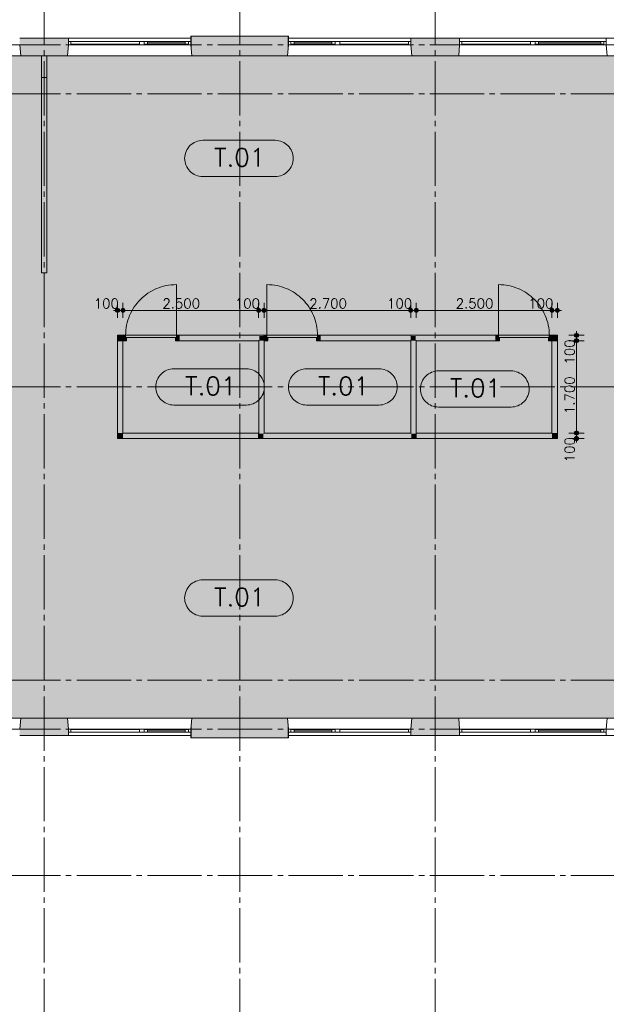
# Paper-space layout '19061B DOn1 311b Plattegrond eerste verdieping' of a CAD drawing. Header units: millimetres. Extents: x 10 to 1052, y 0 to 594.
# Tile 19 of 24: x 554 to 662, y 291 to 472. Entities that reach past the tile are written whole.
import ezdxf
from ezdxf.xclip import XClip

# ---------------------------------------------------------------- set-up
doc = ezdxf.new("R2010")
doc.units = ezdxf.units.MM
doc.header["$MEASUREMENT"] = 0
doc.header["$XCLIPFRAME"] = 0
doc.linetypes.add('B0204', pattern=[13, 10, -1, 1, -1])
doc.linetypes.add('B0402', pattern=[9.375, 6.25, -3.125])
for name, color, linetype in [('21 Buitenwanden', 7, 'Continuous'), ('21 Buitenwanden Doorsnede-arcering', 7, 'Continuous'), ('21 Buitenwanden Ramen', 7, 'Continuous'), ('23 Vloeren', 7, 'Continuous'), ('43 Vloerafwerking Fase 1', 7, 'Continuous'), ('43 Vloerafwerking Fase 1 2D arcering', 7, 'Continuous'), ('_ Nieuw Fase 1', 7, 'Continuous'), ('_ Nieuw Fase 1 2D arcering', 7, 'Continuous'), ('_ Nieuw Fase 1 Deuren', 7, 'Continuous'), ('_ Nieuw Fase 1 Doorsnede-arcering', 7, 'Continuous'), ('A Stramien', 7, 'Continuous'), ('New_43 Vloerafwerking Fase 1', 7, 'Continuous'), ('New_43 Vloerafwerking Fase 1 2D arcering', 7, 'Continuous')]:
    doc.layers.add(name, color=color, linetype=linetype)

# ---------------------------------------------------------------- blocks, each defined once
blk = doc.blocks.new('*X5')
at = {"layer": '43 Vloerafwerking Fase 1 2D arcering', "linetype": 'Continuous', "lineweight": 0, "true_color": 0xffffff}
blk.add_hatch(color=7, dxfattribs=at).paths.add_polyline_path([(398.76, 420.26), (379.76, 420.26), (379.76, 383.76), (432.26, 383.76), (432.26, 343.76), (487.26, 343.76), (808.76, 343.76), (808.76, 389.26), (756.27, 389.26), (756.27, 420.26), (808.76, 420.26), (808.76, 465.76), (487.26, 465.76), (432.76, 465.76), (432.76, 413.26), (421.46, 413.26), (421.46, 434.06), (398.76, 434.06)])
blk = doc.blocks.new('Drawing_2_1', base_point=(162.76, 134.76))
at = {"layer": '21 Buitenwanden Doorsnede-arcering', "linetype": 'Continuous', "lineweight": 0, "true_color": 0x000000}
for points in [[(554.26, 468.66), (563.26, 468.66), (563.26, 468.96), (554.26, 468.96)], [(554.26, 468.66), (554.26, 468.36), (563.26, 468.36), (563.26, 468.66)], [(554.26, 468.36), (554.26, 467.76), (563.26, 467.76), (563.26, 468.36)], [(585.76, 469.06), (585.94, 469.06), (585.94, 469.36), (585.76, 469.36)], [(585.76, 468.36), (585.94, 468.36), (585.94, 469.06), (585.76, 469.06)], [(585.94, 468.36), (585.76, 468.36), (585.76, 467.82), (585.77, 467.76), (585.94, 467.76)], [(603.58, 469.36), (585.94, 469.36), (585.94, 469.06), (603.58, 469.06)], [(603.58, 469.06), (585.94, 469.06), (585.94, 468.36), (603.58, 468.36)], [(603.58, 468.36), (585.94, 468.36), (585.94, 467.76), (603.58, 467.76)], [(603.58, 469.06), (603.76, 469.06), (603.76, 469.36), (603.58, 469.36)], [(603.58, 468.36), (603.76, 468.36), (603.76, 469.06), (603.58, 469.06)], [(603.58, 468.36), (603.58, 467.76), (603.75, 467.76), (603.76, 467.82), (603.76, 468.36)], [(635.26, 468.96), (626.26, 468.96), (626.26, 468.66), (635.26, 468.66)], [(626.26, 468.36), (635.26, 468.36), (635.26, 468.66), (626.26, 468.66)], [(626.26, 468.36), (626.26, 467.76), (635.26, 467.76), (635.26, 468.36)], [(554.26, 467.76), (554.44, 465.76), (563.09, 465.76), (563.26, 467.76)], [(585.77, 467.76), (585.94, 465.76), (585.94, 467.76)], [(603.58, 467.76), (585.94, 467.76), (585.94, 465.76), (603.58, 465.76)], [(603.58, 467.76), (603.58, 465.76), (603.75, 467.76)], [(635.26, 467.76), (626.26, 467.76), (626.44, 465.76), (635.09, 465.76)], [(554.26, 341.76), (563.26, 341.76), (563.09, 343.76), (554.44, 343.76)], [(585.77, 341.76), (585.94, 341.76), (585.94, 343.76)], [(585.94, 341.76), (603.58, 341.76), (603.58, 343.76), (585.94, 343.76)], [(603.58, 341.76), (603.75, 341.76), (603.58, 343.76)], [(626.44, 343.76), (626.26, 341.76), (635.26, 341.76), (635.09, 343.76)], [(554.26, 341.16), (563.26, 341.16), (563.26, 341.76), (554.26, 341.76)], [(554.26, 340.86), (563.26, 340.86), (563.26, 341.16), (554.26, 341.16)], [(585.76, 341.16), (585.94, 341.16), (585.94, 341.76), (585.77, 341.76), (585.76, 341.7)], [(585.76, 340.46), (585.94, 340.46), (585.94, 341.16), (585.76, 341.16)], [(585.94, 341.16), (603.58, 341.16), (603.58, 341.76), (585.94, 341.76)], [(585.94, 340.46), (603.58, 340.46), (603.58, 341.16), (585.94, 341.16)], [(603.58, 341.76), (603.58, 341.16), (603.76, 341.16), (603.76, 341.7), (603.75, 341.76)], [(603.58, 340.46), (603.76, 340.46), (603.76, 341.16), (603.58, 341.16)], [(626.26, 341.76), (626.26, 341.16), (635.26, 341.16), (635.26, 341.76)], [(635.26, 341.16), (626.26, 341.16), (626.26, 340.86), (635.26, 340.86)], [(554.26, 340.56), (563.26, 340.56), (563.26, 340.86), (554.26, 340.86)], [(585.76, 340.46), (585.76, 340.16), (585.94, 340.16), (585.94, 340.46)], [(585.94, 340.16), (603.58, 340.16), (603.58, 340.46), (585.94, 340.46)], [(603.58, 340.16), (603.76, 340.16), (603.76, 340.46), (603.58, 340.46)], [(626.26, 340.56), (635.26, 340.56), (635.26, 340.86), (626.26, 340.86)]]:
    blk.add_hatch(color=18, dxfattribs=at).paths.add_polyline_path(points)
at = {"layer": '_ Nieuw Fase 1 2D arcering', "linetype": 'Continuous', "lineweight": 0, "true_color": 0x000000}
for points in [[(571.89, 418.86), (571.91, 418.72), (572, 418.6), (572.12, 418.52), (572.26, 418.49), (572.4, 418.52), (572.53, 418.6), (572.61, 418.72), (572.64, 418.86), (572.61, 419.01), (572.53, 419.13), (572.4, 419.21), (572.26, 419.24), (572.12, 419.21), (572, 419.13), (571.91, 419.01)], [(572.89, 418.86), (572.91, 418.72), (573, 418.6), (573.12, 418.52), (573.26, 418.49), (573.4, 418.52), (573.53, 418.6), (573.61, 418.72), (573.64, 418.86), (573.61, 419.01), (573.53, 419.13), (573.4, 419.21), (573.26, 419.24), (573.12, 419.21), (573, 419.13), (572.91, 419.01)], [(597.88, 418.86), (597.9, 418.72), (597.99, 418.6), (598.11, 418.52), (598.25, 418.49), (598.39, 418.52), (598.52, 418.6), (598.6, 418.72), (598.63, 418.86), (598.6, 419.01), (598.52, 419.13), (598.39, 419.21), (598.25, 419.24), (598.11, 419.21), (597.99, 419.13), (597.9, 419.01)], [(598.89, 418.86), (598.91, 418.72), (599, 418.6), (599.12, 418.52), (599.26, 418.49), (599.4, 418.52), (599.53, 418.6), (599.61, 418.72), (599.64, 418.86), (599.61, 419.01), (599.53, 419.13), (599.4, 419.21), (599.26, 419.24), (599.12, 419.21), (599, 419.13), (598.91, 419.01)], [(625.89, 418.86), (625.91, 418.72), (626, 418.6), (626.12, 418.52), (626.26, 418.49), (626.4, 418.52), (626.53, 418.6), (626.61, 418.72), (626.64, 418.86), (626.61, 419.01), (626.53, 419.13), (626.4, 419.21), (626.26, 419.24), (626.12, 419.21), (626, 419.13), (625.91, 419.01)], [(626.9, 418.86), (626.92, 418.72), (627.01, 418.6), (627.13, 418.52), (627.27, 418.49), (627.41, 418.52), (627.54, 418.6), (627.62, 418.72), (627.65, 418.86), (627.62, 419.01), (627.54, 419.13), (627.41, 419.21), (627.27, 419.24), (627.13, 419.21), (627.01, 419.13), (626.92, 419.01)], [(651.89, 418.86), (651.91, 418.72), (652, 418.6), (652.12, 418.52), (652.26, 418.49), (652.4, 418.52), (652.53, 418.6), (652.61, 418.72), (652.64, 418.86), (652.61, 419.01), (652.53, 419.13), (652.4, 419.21), (652.26, 419.24), (652.12, 419.21), (652, 419.13), (651.91, 419.01)], [(652.89, 418.86), (652.91, 418.72), (653, 418.6), (653.12, 418.52), (653.26, 418.49), (653.4, 418.52), (653.53, 418.6), (653.61, 418.72), (653.64, 418.86), (653.61, 419.01), (653.53, 419.13), (653.4, 419.21), (653.26, 419.24), (653.12, 419.21), (653, 419.13), (652.91, 419.01)], [(656.39, 414.26), (656.42, 414.11), (656.5, 413.99), (656.62, 413.91), (656.77, 413.88), (656.91, 413.91), (657.03, 413.99), (657.11, 414.11), (657.14, 414.26), (657.11, 414.4), (657.03, 414.52), (656.91, 414.6), (656.77, 414.63), (656.62, 414.6), (656.5, 414.52), (656.42, 414.4)], [(656.39, 413.26), (656.42, 413.11), (656.5, 412.99), (656.62, 412.91), (656.77, 412.88), (656.91, 412.91), (657.03, 412.99), (657.11, 413.11), (657.14, 413.26), (657.11, 413.4), (657.03, 413.52), (656.91, 413.6), (656.77, 413.63), (656.62, 413.6), (656.5, 413.52), (656.42, 413.4)], [(656.39, 396.26), (656.42, 396.11), (656.5, 395.99), (656.62, 395.91), (656.77, 395.88), (656.91, 395.91), (657.03, 395.99), (657.11, 396.11), (657.14, 396.26), (657.11, 396.4), (657.03, 396.52), (656.91, 396.6), (656.77, 396.63), (656.62, 396.6), (656.5, 396.52), (656.42, 396.4)], [(656.39, 395.26), (656.42, 395.11), (656.5, 394.99), (656.62, 394.91), (656.77, 394.88), (656.91, 394.91), (657.03, 394.99), (657.11, 395.11), (657.14, 395.26), (657.11, 395.4), (657.03, 395.52), (656.91, 395.6), (656.77, 395.63), (656.62, 395.6), (656.5, 395.52), (656.42, 395.4)]]:
    blk.add_hatch(color=18, dxfattribs=at).paths.add_polyline_path(points)
at = {"layer": '_ Nieuw Fase 1 Doorsnede-arcering', "linetype": 'Continuous', "lineweight": 0, "true_color": 0x000000}
for points in [[(558.26, 465.76), (558.26, 461.76), (558.39, 461.76), (558.39, 465.76)], [(559.14, 461.76), (559.14, 465.76), (558.39, 465.76), (558.39, 461.76)], [(559.26, 461.76), (559.26, 465.76), (559.14, 465.76), (559.14, 461.76)], [(572.26, 414.26), (572.26, 414.13), (573.26, 414.13), (573.26, 414.26)], [(572.26, 414.13), (572.26, 413.38), (573.26, 413.38), (573.26, 414.13)], [(573.93, 413.26), (573.93, 413.86), (573.76, 413.86), (573.76, 414.26), (573.26, 414.26), (573.26, 413.26)], [(573.76, 414.26), (573.76, 413.86), (583.1, 413.86), (583.1, 414.26)], [(583.6, 413.26), (583.6, 414.26), (583.1, 414.26), (583.1, 413.86), (582.93, 413.86), (582.93, 413.26)], [(583.6, 414.26), (583.6, 414.13), (599.14, 414.13), (599.14, 414.26)], [(598.39, 414.13), (583.6, 414.13), (583.6, 413.38), (598.39, 413.38)], [(598.39, 413.38), (599.14, 413.38), (599.14, 414.13)], [(598.39, 413.38), (599.14, 414.13), (598.39, 414.13)], [(599.14, 414.26), (599.14, 414.13), (599.26, 414.26)], [(599.26, 413.26), (599.93, 413.26), (599.93, 413.86), (599.76, 413.86), (599.76, 414.26), (599.26, 414.26)], [(609.1, 414.26), (599.76, 414.26), (599.76, 413.86), (609.1, 413.86)], [(608.93, 413.26), (609.6, 413.26), (609.6, 414.26), (609.1, 414.26), (609.1, 413.86), (608.93, 413.86)], [(626.39, 414.26), (626.26, 414.26), (626.39, 414.13)], [(626.39, 414.13), (641.92, 414.13), (641.92, 414.26), (626.39, 414.26)], [(627.14, 414.13), (626.39, 414.13), (627.14, 413.38)], [(626.39, 413.38), (627.14, 413.38), (626.39, 414.13)], [(627.14, 413.38), (641.92, 413.38), (641.92, 414.13), (627.14, 414.13)], [(641.92, 413.26), (642.59, 413.26), (642.59, 413.86), (642.42, 413.86), (642.42, 414.26), (641.92, 414.26)], [(651.76, 414.26), (642.42, 414.26), (642.42, 413.86), (651.76, 413.86)], [(651.59, 413.26), (652.26, 413.26), (652.26, 414.26), (651.76, 414.26), (651.76, 413.86), (651.59, 413.86)], [(652.26, 414.13), (653.26, 414.13), (653.26, 414.26), (652.26, 414.26)], [(652.26, 413.38), (653.26, 413.38), (653.26, 414.13), (652.26, 414.13)], [(572.26, 413.38), (572.26, 413.26), (573.26, 413.26), (573.26, 413.38)], [(583.6, 413.38), (583.6, 413.26), (598.26, 413.26), (598.26, 413.38)], [(598.26, 413.26), (598.39, 413.38), (598.26, 413.38)], [(598.26, 413.26), (598.39, 413.26), (598.39, 413.38)], [(598.26, 395.38), (598.39, 395.38), (598.39, 413.26), (598.26, 413.26)], [(598.39, 413.38), (598.39, 413.26), (599.14, 413.26), (599.14, 413.38)], [(598.39, 396.13), (599.14, 396.13), (599.14, 413.26), (598.39, 413.26)], [(599.14, 413.26), (599.14, 396.26), (599.26, 396.26), (599.26, 413.26)], [(626.26, 413.26), (626.26, 396.26), (626.39, 396.26), (626.39, 413.26)], [(626.39, 413.38), (626.39, 413.26), (627.14, 413.26), (627.14, 413.38)], [(626.39, 413.26), (626.39, 396.13), (627.14, 396.13), (627.14, 413.26)], [(627.26, 413.38), (627.14, 413.38), (627.26, 413.26)], [(627.14, 413.26), (627.26, 413.26), (627.14, 413.38)], [(627.14, 413.26), (627.14, 395.38), (627.26, 395.38), (627.26, 413.26)], [(641.92, 413.38), (627.26, 413.38), (627.26, 413.26), (641.92, 413.26)], [(652.26, 413.38), (652.26, 413.26), (653.26, 413.26), (653.26, 413.38)], [(598.39, 395.38), (598.26, 395.26), (598.39, 395.26)], [(598.39, 395.38), (598.26, 395.38), (598.26, 395.26)], [(599.14, 396.13), (598.39, 395.38), (599.14, 395.38)], [(599.14, 396.13), (598.39, 396.13), (598.39, 395.38)], [(627.14, 395.38), (598.39, 395.38), (598.39, 395.26), (627.14, 395.26)], [(599.26, 396.26), (599.14, 396.13), (599.26, 396.13)], [(599.26, 396.26), (599.14, 396.26), (599.14, 396.13)], [(626.39, 396.13), (599.14, 396.13), (599.14, 395.38), (626.39, 395.38)], [(626.26, 396.26), (599.26, 396.26), (599.26, 396.13), (626.26, 396.13)], [(626.26, 396.13), (626.39, 396.13), (626.26, 396.26)], [(626.26, 396.26), (626.39, 396.13), (626.39, 396.26)], [(626.39, 395.38), (627.14, 395.38), (626.39, 396.13)], [(626.39, 396.13), (627.14, 395.38), (627.14, 396.13)], [(627.14, 395.26), (627.26, 395.26), (627.14, 395.38)], [(627.14, 395.38), (627.26, 395.26), (627.26, 395.38)]]:
    blk.add_hatch(color=18, dxfattribs=at).paths.add_polyline_path(points)
at = {"layer": '_ Nieuw Fase 1 Doorsnede-arcering', "linetype": 'Continuous', "lineweight": 0, "true_color": 0x03c7b0}
for points in [[(558.26, 461.76), (558.26, 425.76), (559.26, 425.76), (559.26, 461.76)], [(599.14, 414.13), (599.14, 413.26), (599.26, 413.26), (599.26, 414.26)], [(609.6, 414.26), (609.6, 413.26), (626.26, 413.26), (626.26, 414.26)], [(626.26, 413.26), (626.39, 413.26), (626.39, 414.13), (626.26, 414.26)], [(573.26, 396.26), (573.26, 413.26), (572.26, 413.26), (572.26, 396.26)], [(653.26, 396.26), (653.26, 413.26), (652.26, 413.26), (652.26, 396.26)], [(573.26, 396.26), (572.26, 395.26), (573.26, 395.26)], [(573.26, 396.26), (572.26, 396.26), (572.26, 395.26)], [(573.26, 395.26), (598.25, 395.27), (598.25, 396.27), (573.26, 396.26)], [(652.26, 396.26), (627.27, 396.26), (627.27, 395.26), (652.26, 395.26)], [(653.26, 396.26), (652.26, 396.26), (653.26, 395.26)], [(652.26, 396.26), (652.26, 395.26), (653.26, 395.26)]]:
    blk.add_hatch(color=122, dxfattribs=at).paths.add_polyline_path(points)
at = {"layer": 'New_43 Vloerafwerking Fase 1 2D arcering', "linetype": 'Continuous', "lineweight": 0, "true_color": 0xffffff}
for points in [[(584.63, 446.84, 0.414214), (587.96, 443.51), (601.3, 443.51, 0.414214), (604.63, 446.84, 0.414214), (601.3, 450.17), (587.96, 450.17, 0.414214)], [(579.31, 404.76, 0.414214), (582.64, 401.42), (595.97, 401.42, 0.414214), (599.31, 404.76, 0.414214), (595.97, 408.09), (582.64, 408.09, 0.414214)], [(603.75, 404.76, 0.414214), (607.08, 401.42), (620.42, 401.42, 0.414214), (623.75, 404.76, 0.414214), (620.42, 408.09), (607.08, 408.09, 0.414214)], [(628.05, 404.38, 0.414214), (631.38, 401.05), (644.72, 401.05, 0.414214), (648.05, 404.38, 0.414214), (644.72, 407.71), (631.38, 407.71, 0.414214)], [(584.63, 365.89, 0.414214), (587.96, 362.55), (601.3, 362.55, 0.414214), (604.63, 365.89, 0.414214), (601.3, 369.22), (587.96, 369.22, 0.414214)]]:
    blk.add_hatch(color=7, dxfattribs=at).paths.add_polyline_path(points)
at = {"layer": '21 Buitenwanden', "color": 2, "linetype": 'Continuous', "lineweight": 0}
for p, q in [((563.26, 468.96), (563.26, 468.66)), ((585.77, 468.96), (585.77, 468.66)), ((603.76, 468.96), (603.76, 468.66)), ((626.26, 468.96), (626.26, 468.66)), ((635.26, 468.96), (635.26, 468.66)), ((662.26, 468.96), (662.26, 468.66)), ((563.26, 340.56), (563.26, 340.86)), ((585.77, 340.56), (585.77, 340.86)), ((603.76, 340.56), (603.76, 340.86)), ((626.26, 340.56), (626.26, 340.86)), ((635.26, 340.56), (635.26, 340.86)), ((662.26, 340.56), (662.26, 340.86))]:
    blk.add_line(p, q, dxfattribs=at)
at = {"layer": '21 Buitenwanden', "color": 9, "linetype": 'Continuous', "lineweight": 0}
for p, q in [((563.26, 468.66), (563.26, 468.36)), ((585.77, 468.66), (585.77, 468.36)), ((603.76, 468.66), (603.76, 468.36)), ((626.26, 468.66), (626.26, 468.36)), ((635.26, 468.66), (635.26, 468.36)), ((662.26, 468.66), (662.26, 468.36)), ((563.26, 340.86), (563.26, 341.16)), ((585.77, 340.86), (585.77, 341.16)), ((603.76, 340.86), (603.76, 341.16)), ((626.26, 340.86), (626.26, 341.16)), ((635.26, 340.86), (635.26, 341.16)), ((662.26, 340.86), (662.26, 341.16))]:
    blk.add_line(p, q, dxfattribs=at)
at = {"layer": '21 Buitenwanden', "color": 1, "linetype": 'Continuous', "lineweight": 0}
for p, q in [((563.26, 468.36), (563.26, 467.76)), ((585.77, 468.36), (585.77, 467.76)), ((603.76, 468.36), (603.76, 467.76)), ((626.26, 468.36), (626.26, 467.76)), ((635.26, 468.36), (635.26, 467.76)), ((662.26, 468.36), (662.26, 467.76)), ((563.26, 341.16), (563.26, 341.76)), ((585.77, 341.16), (585.77, 341.76)), ((603.76, 341.16), (603.76, 341.76)), ((626.26, 341.16), (626.26, 341.76)), ((635.26, 341.16), (635.26, 341.76)), ((662.26, 341.16), (662.26, 341.76))]:
    blk.add_line(p, q, dxfattribs=at)
at = {"layer": '21 Buitenwanden', "color": 3, "linetype": 'Continuous', "lineweight": 0}
for p, q in [((554.26, 467.76), (554.44, 465.76)), ((563.26, 467.76), (563.09, 465.76)), ((585.77, 467.76), (585.94, 465.76)), ((603.76, 467.76), (603.59, 465.76)), ((626.26, 467.76), (626.44, 465.76)), ((635.26, 467.76), (635.09, 465.76)), ((662.26, 467.76), (662.44, 465.76)), ((554.26, 341.76), (554.44, 343.76)), ((563.26, 341.76), (563.09, 343.76)), ((585.77, 341.76), (585.94, 343.76)), ((603.76, 341.76), (603.59, 343.76)), ((626.26, 341.76), (626.44, 343.76)), ((635.26, 341.76), (635.09, 343.76)), ((662.26, 341.76), (662.44, 343.76))]:
    blk.add_line(p, q, dxfattribs=at)
at = {"layer": '21 Buitenwanden', "color": 2, "linetype": 'Continuous', "lineweight": 0, "flags": 128}
for points in [[(563.26, 468.96), (554.26, 468.96)], [(603.58, 469.36), (585.94, 469.36)], [(635.26, 468.96), (626.26, 468.96)], [(671.26, 468.96), (662.26, 468.96)], [(554.26, 340.56), (563.26, 340.56)], [(585.94, 340.16), (603.58, 340.16)], [(626.26, 340.56), (635.26, 340.56)], [(662.26, 340.56), (671.26, 340.56)]]:
    blk.add_lwpolyline(points, dxfattribs=at)
at = {"layer": '21 Buitenwanden', "color": 3, "linetype": 'Continuous', "lineweight": 0, "flags": 128}
for points in [[(554.44, 465.76), (563.09, 465.76)], [(626.44, 465.76), (635.09, 465.76)], [(563.09, 343.76), (554.44, 343.76)], [(635.09, 343.76), (626.44, 343.76)]]:
    blk.add_lwpolyline(points, dxfattribs=at)
at = {"layer": '21 Buitenwanden', "color": 1, "linetype": 'Continuous', "lineweight": 0, "flags": 128}
for points in [[(585.94, 465.76), (603.58, 465.76)], [(603.58, 343.76), (585.94, 343.76)]]:
    blk.add_lwpolyline(points, dxfattribs=at)
at = {"layer": '21 Buitenwanden Ramen', "color": 9, "linetype": 'Continuous', "lineweight": 0}
for p, q in [((576.76, 468.96), (563.26, 468.96)), ((563.26, 468.66), (563.26, 468.36)), ((585.77, 468.96), (576.76, 468.96)), ((584.74, 468.36), (577.79, 468.36)), ((585.76, 469.06), (585.76, 468.36)), ((585.77, 468.66), (585.77, 468.36)), ((603.76, 468.36), (603.76, 469.06)), ((603.76, 468.96), (612.76, 468.96)), ((603.76, 468.66), (603.76, 468.36)), ((604.79, 468.36), (611.73, 468.36)), ((612.76, 468.96), (626.26, 468.96)), ((626.26, 468.66), (626.26, 468.36)), ((648.76, 468.96), (635.26, 468.96)), ((635.26, 468.66), (635.26, 468.36)), ((662.26, 468.96), (648.76, 468.96)), ((661.23, 468.36), (649.79, 468.36)), ((662.26, 468.66), (662.26, 468.36)), ((577.36, 467.76), (585.17, 467.76)), ((612.16, 467.76), (604.36, 467.76)), ((649.36, 467.76), (661.66, 467.76)), ((554.44, 465.76), (540.76, 465.76)), ((576.76, 465.76), (563.09, 465.76)), ((585.94, 465.76), (576.76, 465.76)), ((603.59, 465.76), (612.76, 465.76)), ((612.76, 465.76), (626.44, 465.76)), ((648.76, 465.76), (635.09, 465.76)), ((662.44, 465.76), (648.76, 465.76)), ((554.44, 343.76), (540.76, 343.76)), ((576.76, 343.76), (563.09, 343.76)), ((585.94, 343.76), (576.76, 343.76)), ((603.59, 343.76), (612.76, 343.76)), ((612.76, 343.76), (626.44, 343.76)), ((648.76, 343.76), (635.09, 343.76)), ((662.44, 343.76), (648.76, 343.76)), ((563.26, 340.86), (563.26, 341.16)), ((577.36, 341.76), (585.17, 341.76)), ((584.74, 341.16), (577.79, 341.16)), ((585.76, 341.16), (585.76, 340.46)), ((585.77, 340.86), (585.77, 341.16)), ((603.76, 340.86), (603.76, 341.16)), ((603.76, 340.46), (603.76, 341.16)), ((612.16, 341.76), (604.36, 341.76)), ((604.79, 341.16), (611.73, 341.16)), ((626.26, 340.86), (626.26, 341.16)), ((635.26, 340.86), (635.26, 341.16)), ((649.36, 341.76), (661.66, 341.76)), ((661.23, 341.16), (649.79, 341.16)), ((662.26, 340.86), (662.26, 341.16)), ((576.76, 340.56), (563.26, 340.56)), ((585.77, 340.56), (576.76, 340.56)), ((603.76, 340.56), (612.76, 340.56)), ((612.76, 340.56), (626.26, 340.56)), ((648.76, 340.56), (635.26, 340.56)), ((662.26, 340.56), (648.76, 340.56))]:
    blk.add_line(p, q, dxfattribs=at)
at = {"layer": '21 Buitenwanden Ramen', "color": 2, "linetype": 'Continuous', "lineweight": 0}
for p, q in [((563.26, 468.96), (563.26, 468.66)), ((585.94, 469.36), (585.76, 469.36)), ((585.76, 469.36), (585.76, 469.06)), ((585.77, 468.96), (585.77, 468.66)), ((603.76, 469.36), (603.58, 469.36)), ((603.76, 469.06), (603.76, 469.36)), ((603.76, 468.96), (603.76, 468.66)), ((626.26, 468.96), (626.26, 468.66)), ((635.26, 468.96), (635.26, 468.66)), ((662.26, 468.96), (662.26, 468.66)), ((563.26, 340.56), (563.26, 340.86)), ((585.76, 340.46), (585.76, 340.16)), ((585.76, 340.16), (585.94, 340.16)), ((585.77, 340.56), (585.77, 340.86)), ((603.58, 340.16), (603.76, 340.16)), ((603.76, 340.56), (603.76, 340.86)), ((603.76, 340.16), (603.76, 340.46)), ((626.26, 340.56), (626.26, 340.86)), ((635.26, 340.56), (635.26, 340.86)), ((662.26, 340.56), (662.26, 340.86))]:
    blk.add_line(p, q, dxfattribs=at)
at = {"layer": '21 Buitenwanden Ramen', "color": 1, "linetype": 'Continuous', "lineweight": 0}
for p, q in [((563.69, 468.36), (563.26, 468.36)), ((563.26, 468.36), (563.26, 467.76)), ((563.26, 468.36), (563.26, 467.76)), ((563.69, 467.86), (563.69, 468.36)), ((576.33, 468.36), (563.69, 468.36)), ((563.69, 468.36), (563.69, 467.86)), ((563.86, 467.86), (563.69, 467.86)), ((563.69, 467.86), (563.86, 467.86)), ((563.86, 467.76), (563.86, 467.86)), ((576.16, 467.86), (563.86, 467.86)), ((576.33, 467.86), (576.16, 467.86)), ((576.16, 467.86), (576.16, 467.76)), ((576.16, 467.76), (576.16, 467.86)), ((576.16, 467.86), (576.33, 467.86)), ((576.76, 468.36), (576.33, 468.36)), ((576.33, 468.36), (576.33, 467.86)), ((577.19, 468.36), (576.76, 468.36)), ((577.19, 467.86), (577.19, 468.36)), ((577.79, 468.36), (577.19, 468.36)), ((577.19, 468.36), (577.19, 467.86)), ((577.36, 467.86), (577.19, 467.86)), ((577.19, 467.86), (577.79, 467.86)), ((577.36, 467.76), (577.36, 467.86)), ((577.79, 467.86), (577.79, 468.36)), ((584.74, 468.36), (577.79, 468.36)), ((584.74, 468.11), (577.79, 468.11)), ((577.79, 467.86), (584.74, 467.86)), ((585.34, 468.36), (584.74, 468.36)), ((584.74, 468.36), (584.74, 467.86)), ((584.74, 467.86), (585.34, 467.86)), ((585.34, 467.86), (585.17, 467.86)), ((585.17, 467.86), (585.17, 467.76)), ((585.77, 468.36), (585.34, 468.36)), ((585.34, 468.36), (585.34, 467.86)), ((585.34, 467.86), (585.34, 468.36)), ((585.76, 468.36), (585.76, 467.82)), ((585.77, 468.36), (585.77, 467.76)), ((585.77, 468.36), (585.77, 467.76)), ((603.76, 468.36), (604.19, 468.36)), ((603.76, 468.36), (603.76, 467.76)), ((603.76, 468.36), (603.76, 467.76)), ((603.76, 467.82), (603.76, 468.36)), ((604.19, 468.36), (604.19, 467.86)), ((604.19, 468.36), (604.79, 468.36)), ((604.19, 467.86), (604.19, 468.36)), ((604.19, 467.86), (604.36, 467.86)), ((604.79, 467.86), (604.19, 467.86)), ((604.36, 467.86), (604.36, 467.76)), ((604.79, 468.36), (604.79, 467.86)), ((604.79, 468.36), (611.73, 468.36)), ((604.79, 468.11), (611.73, 468.11)), ((611.73, 467.86), (604.79, 467.86)), ((611.73, 467.86), (611.73, 468.36)), ((611.73, 468.36), (612.33, 468.36)), ((612.33, 467.86), (611.73, 467.86)), ((612.16, 467.76), (612.16, 467.86)), ((612.16, 467.86), (612.33, 467.86)), ((612.33, 467.86), (612.33, 468.36)), ((612.33, 468.36), (612.76, 468.36)), ((612.33, 468.36), (612.33, 467.86)), ((612.76, 468.36), (613.19, 468.36)), ((613.19, 468.36), (613.19, 467.86)), ((613.19, 468.36), (625.83, 468.36)), ((613.19, 467.86), (613.36, 467.86)), ((613.36, 467.86), (613.19, 467.86)), ((613.36, 467.86), (613.36, 467.76)), ((613.36, 467.86), (625.66, 467.86)), ((613.36, 467.76), (613.36, 467.86)), ((625.66, 467.76), (625.66, 467.86)), ((625.66, 467.86), (625.83, 467.86)), ((625.83, 467.86), (625.66, 467.86)), ((625.83, 467.86), (625.83, 468.36)), ((625.83, 468.36), (626.26, 468.36)), ((625.83, 468.36), (625.83, 467.86)), ((626.26, 468.36), (626.26, 467.76)), ((626.26, 468.36), (626.26, 467.76)), ((635.69, 468.36), (635.26, 468.36)), ((635.26, 468.36), (635.26, 467.76)), ((635.26, 468.36), (635.26, 467.76)), ((635.69, 467.86), (635.69, 468.36)), ((648.33, 468.36), (635.69, 468.36)), ((635.69, 468.36), (635.69, 467.86)), ((635.86, 467.86), (635.69, 467.86)), ((635.69, 467.86), (635.86, 467.86)), ((635.86, 467.76), (635.86, 467.86)), ((648.16, 467.86), (635.86, 467.86)), ((648.33, 467.86), (648.16, 467.86)), ((648.16, 467.86), (648.16, 467.76)), ((648.16, 467.76), (648.16, 467.86)), ((648.16, 467.86), (648.33, 467.86)), ((648.76, 468.36), (648.33, 468.36)), ((648.33, 468.36), (648.33, 467.86)), ((649.19, 468.36), (648.76, 468.36)), ((649.19, 467.86), (649.19, 468.36)), ((649.79, 468.36), (649.19, 468.36)), ((649.19, 468.36), (649.19, 467.86)), ((649.36, 467.86), (649.19, 467.86)), ((649.19, 467.86), (649.79, 467.86)), ((649.36, 467.76), (649.36, 467.86)), ((649.79, 467.86), (649.79, 468.36)), ((661.23, 468.36), (649.79, 468.36)), ((661.23, 468.11), (649.79, 468.11)), ((649.79, 467.86), (661.23, 467.86)), ((661.83, 468.36), (661.23, 468.36)), ((661.23, 468.36), (661.23, 467.86)), ((661.23, 467.86), (661.83, 467.86)), ((661.83, 467.86), (661.66, 467.86)), ((661.66, 467.86), (661.66, 467.76)), ((662.26, 468.36), (661.83, 468.36)), ((661.83, 468.36), (661.83, 467.86)), ((661.83, 467.86), (661.83, 468.36)), ((662.26, 468.36), (662.26, 467.76)), ((662.26, 468.36), (662.26, 467.76)), ((563.26, 467.76), (563.86, 467.76)), ((563.86, 467.76), (576.16, 467.76)), ((576.16, 467.76), (576.76, 467.76)), ((576.76, 467.76), (577.36, 467.76)), ((585.17, 467.76), (585.77, 467.76)), ((585.76, 467.82), (585.77, 467.76)), ((585.77, 467.76), (585.94, 465.76)), ((603.58, 465.76), (603.75, 467.76)), ((603.75, 467.76), (603.76, 467.82)), ((604.36, 467.76), (603.76, 467.76)), ((612.76, 467.76), (612.16, 467.76)), ((613.36, 467.76), (612.76, 467.76)), ((625.66, 467.76), (613.36, 467.76)), ((626.26, 467.76), (625.66, 467.76)), ((635.26, 467.76), (635.86, 467.76)), ((635.86, 467.76), (648.16, 467.76)), ((648.16, 467.76), (648.76, 467.76)), ((648.76, 467.76), (649.36, 467.76)), ((661.66, 467.76), (662.26, 467.76)), ((585.94, 343.76), (585.77, 341.76)), ((603.75, 341.76), (603.58, 343.76)), ((563.26, 341.76), (563.86, 341.76)), ((563.26, 341.16), (563.26, 341.76)), ((563.26, 341.16), (563.26, 341.76)), ((563.69, 341.16), (563.26, 341.16)), ((563.86, 341.66), (563.69, 341.66)), ((563.69, 341.66), (563.69, 341.16)), ((563.69, 341.16), (563.69, 341.66)), ((563.69, 341.66), (563.86, 341.66)), ((576.33, 341.16), (563.69, 341.16)), ((563.86, 341.76), (563.86, 341.66)), ((563.86, 341.76), (576.16, 341.76)), ((576.16, 341.66), (563.86, 341.66)), ((576.16, 341.66), (576.16, 341.76)), ((576.16, 341.76), (576.76, 341.76)), ((576.16, 341.76), (576.16, 341.66)), ((576.33, 341.66), (576.16, 341.66)), ((576.16, 341.66), (576.33, 341.66)), ((576.33, 341.16), (576.33, 341.66)), ((576.76, 341.16), (576.33, 341.16)), ((576.76, 341.76), (577.36, 341.76)), ((577.19, 341.16), (576.76, 341.16)), ((577.36, 341.66), (577.19, 341.66)), ((577.19, 341.66), (577.19, 341.16)), ((577.19, 341.66), (577.79, 341.66)), ((577.19, 341.16), (577.19, 341.66)), ((577.79, 341.16), (577.19, 341.16)), ((577.36, 341.76), (577.36, 341.66)), ((577.79, 341.66), (577.79, 341.16)), ((577.79, 341.66), (584.74, 341.66)), ((584.74, 341.41), (577.79, 341.41)), ((584.74, 341.16), (577.79, 341.16)), ((584.74, 341.16), (584.74, 341.66)), ((584.74, 341.66), (585.34, 341.66)), ((585.34, 341.16), (584.74, 341.16)), ((585.17, 341.66), (585.17, 341.76)), ((585.17, 341.76), (585.77, 341.76)), ((585.34, 341.66), (585.17, 341.66)), ((585.34, 341.16), (585.34, 341.66)), ((585.34, 341.66), (585.34, 341.16)), ((585.77, 341.16), (585.34, 341.16)), ((585.77, 341.76), (585.76, 341.7)), ((585.76, 341.7), (585.76, 341.16)), ((585.77, 341.16), (585.77, 341.76)), ((585.77, 341.16), (585.77, 341.76)), ((603.76, 341.7), (603.75, 341.76)), ((604.36, 341.76), (603.76, 341.76)), ((603.76, 341.16), (603.76, 341.76)), ((603.76, 341.16), (603.76, 341.76)), ((603.76, 341.16), (603.76, 341.7)), ((603.76, 341.16), (604.19, 341.16)), ((604.19, 341.16), (604.19, 341.66)), ((604.19, 341.66), (604.36, 341.66)), ((604.79, 341.66), (604.19, 341.66)), ((604.19, 341.66), (604.19, 341.16)), ((604.19, 341.16), (604.79, 341.16)), ((604.36, 341.66), (604.36, 341.76)), ((604.79, 341.16), (604.79, 341.66)), ((611.73, 341.66), (604.79, 341.66)), ((604.79, 341.41), (611.73, 341.41)), ((604.79, 341.16), (611.73, 341.16)), ((612.33, 341.66), (611.73, 341.66)), ((611.73, 341.66), (611.73, 341.16)), ((611.73, 341.16), (612.33, 341.16)), ((612.76, 341.76), (612.16, 341.76)), ((612.16, 341.76), (612.16, 341.66)), ((612.16, 341.66), (612.33, 341.66)), ((612.33, 341.66), (612.33, 341.16)), ((612.33, 341.16), (612.33, 341.66)), ((612.33, 341.16), (612.76, 341.16)), ((613.36, 341.76), (612.76, 341.76)), ((612.76, 341.16), (613.19, 341.16)), ((613.19, 341.16), (613.19, 341.66)), ((613.19, 341.66), (613.36, 341.66)), ((613.36, 341.66), (613.19, 341.66)), ((613.19, 341.16), (625.83, 341.16)), ((613.36, 341.66), (613.36, 341.76)), ((625.66, 341.76), (613.36, 341.76)), ((613.36, 341.76), (613.36, 341.66)), ((613.36, 341.66), (625.66, 341.66)), ((626.26, 341.76), (625.66, 341.76)), ((625.66, 341.76), (625.66, 341.66)), ((625.66, 341.66), (625.83, 341.66)), ((625.83, 341.66), (625.66, 341.66)), ((625.83, 341.66), (625.83, 341.16)), ((625.83, 341.16), (625.83, 341.66)), ((625.83, 341.16), (626.26, 341.16)), ((626.26, 341.16), (626.26, 341.76)), ((626.26, 341.16), (626.26, 341.76)), ((635.26, 341.76), (635.86, 341.76)), ((635.26, 341.16), (635.26, 341.76)), ((635.26, 341.16), (635.26, 341.76)), ((635.69, 341.16), (635.26, 341.16)), ((635.86, 341.66), (635.69, 341.66)), ((635.69, 341.66), (635.69, 341.16)), ((635.69, 341.16), (635.69, 341.66)), ((635.69, 341.66), (635.86, 341.66)), ((648.33, 341.16), (635.69, 341.16)), ((635.86, 341.76), (635.86, 341.66)), ((635.86, 341.76), (648.16, 341.76)), ((648.16, 341.66), (635.86, 341.66)), ((648.16, 341.66), (648.16, 341.76)), ((648.16, 341.76), (648.76, 341.76)), ((648.16, 341.76), (648.16, 341.66)), ((648.33, 341.66), (648.16, 341.66)), ((648.16, 341.66), (648.33, 341.66)), ((648.33, 341.16), (648.33, 341.66)), ((648.76, 341.16), (648.33, 341.16)), ((648.76, 341.76), (649.36, 341.76)), ((649.19, 341.16), (648.76, 341.16)), ((649.36, 341.66), (649.19, 341.66)), ((649.19, 341.66), (649.19, 341.16)), ((649.19, 341.66), (649.79, 341.66)), ((649.19, 341.16), (649.19, 341.66)), ((649.79, 341.16), (649.19, 341.16)), ((649.36, 341.76), (649.36, 341.66)), ((649.79, 341.66), (649.79, 341.16)), ((649.79, 341.66), (661.23, 341.66)), ((661.23, 341.41), (649.79, 341.41)), ((661.23, 341.16), (649.79, 341.16)), ((661.23, 341.16), (661.23, 341.66)), ((661.23, 341.66), (661.83, 341.66)), ((661.83, 341.16), (661.23, 341.16)), ((661.66, 341.66), (661.66, 341.76)), ((661.66, 341.76), (662.26, 341.76)), ((661.83, 341.66), (661.66, 341.66)), ((661.83, 341.16), (661.83, 341.66)), ((661.83, 341.66), (661.83, 341.16)), ((662.26, 341.16), (661.83, 341.16)), ((662.26, 341.16), (662.26, 341.76)), ((662.26, 341.16), (662.26, 341.76))]:
    blk.add_line(p, q, dxfattribs=at)
at = {"layer": '21 Buitenwanden Ramen', "color": 3, "linetype": 'Continuous', "lineweight": 0}
for p, q in [((554.26, 467.76), (554.44, 465.76)), ((563.26, 467.76), (563.09, 465.76)), ((585.77, 467.76), (585.94, 465.76)), ((603.76, 467.76), (603.59, 465.76)), ((626.26, 467.76), (626.44, 465.76)), ((635.26, 467.76), (635.09, 465.76)), ((662.26, 467.76), (662.44, 465.76)), ((554.26, 341.76), (554.44, 343.76)), ((563.26, 341.76), (563.09, 343.76)), ((585.77, 341.76), (585.94, 343.76)), ((603.76, 341.76), (603.59, 343.76)), ((626.26, 341.76), (626.44, 343.76)), ((635.26, 341.76), (635.09, 343.76)), ((662.26, 341.76), (662.44, 343.76))]:
    blk.add_line(p, q, dxfattribs=at)
at = {"layer": '23 Vloeren', "color": 1, "linetype": 'Continuous', "lineweight": 0, "flags": 128}
blk.add_lwpolyline([(378.76, 394.26), (378.76, 389.26), (380.76, 389.26), (380.76, 343.76), (808.76, 343.76), (808.76, 390.26), (788.56, 390.26), (788.56, 420.26), (808.76, 420.26), (808.76, 465.76), (380.76, 465.76), (380.76, 420.26), (378.76, 420.26), (378.76, 415.26)], close=True, dxfattribs=at)
at = {"layer": '_ Nieuw Fase 1', "color": 1, "linetype": 'Continuous', "lineweight": 0}
for p, q in [((572.26, 419.24), (572.26, 420.27)), ((573.26, 419.24), (573.26, 420.27)), ((598.25, 419.24), (598.25, 420.27)), ((599.26, 419.24), (599.26, 420.27)), ((626.26, 419.24), (626.26, 420.27)), ((627.27, 419.24), (627.27, 420.27)), ((652.26, 419.24), (652.26, 420.27)), ((653.26, 419.24), (653.26, 420.27)), ((571.51, 418.86), (571.89, 418.86)), ((572.26, 417.46), (572.26, 418.49)), ((572.64, 418.86), (572.89, 418.86)), ((573.26, 417.46), (573.26, 418.49)), ((573.64, 418.86), (597.88, 418.86)), ((598.25, 417.46), (598.25, 418.49)), ((598.63, 418.86), (598.89, 418.86)), ((599.26, 417.46), (599.26, 418.49)), ((599.64, 418.86), (625.89, 418.86)), ((626.26, 417.46), (626.26, 418.49)), ((626.64, 418.86), (626.9, 418.86)), ((627.27, 417.46), (627.27, 418.49)), ((627.65, 418.86), (651.89, 418.86)), ((652.26, 417.46), (652.26, 418.49)), ((652.64, 418.86), (652.89, 418.86)), ((653.26, 417.46), (653.26, 418.49)), ((653.64, 418.86), (654.01, 418.86)), ((573.26, 414.26), (573.26, 414.13)), ((573.26, 414.13), (573.26, 413.38)), ((583.6, 414.26), (583.6, 414.13)), ((583.6, 414.13), (583.6, 413.38)), ((599.26, 414.26), (599.26, 413.26)), ((609.6, 414.26), (609.6, 413.26)), ((641.92, 414.26), (641.92, 414.13)), ((641.92, 414.13), (641.92, 413.38)), ((652.26, 414.26), (652.26, 414.13)), ((652.26, 414.13), (652.26, 413.38)), ((656.39, 414.26), (655.36, 414.26)), ((656.77, 414.63), (656.77, 415.01)), ((656.77, 413.63), (656.77, 413.88)), ((658.17, 414.26), (657.14, 414.26)), ((573.26, 413.38), (573.26, 413.26)), ((583.6, 413.38), (583.6, 413.26)), ((641.92, 413.38), (641.92, 413.26)), ((652.26, 413.38), (652.26, 413.26)), ((656.39, 413.26), (655.36, 413.26)), ((656.77, 396.63), (656.77, 412.88)), ((658.17, 413.26), (657.14, 413.26)), ((656.39, 396.26), (655.36, 396.26)), ((656.77, 395.63), (656.77, 395.88)), ((658.17, 396.26), (657.14, 396.26)), ((656.39, 395.26), (655.36, 395.26)), ((656.77, 394.51), (656.77, 394.88)), ((658.17, 395.26), (657.14, 395.26))]:
    blk.add_line(p, q, dxfattribs=at)
at = {"layer": '_ Nieuw Fase 1', "color": 1, "linetype": 'Continuous', "lineweight": 0, "flags": 128}
for points in [[(559.26, 465.76), (558.26, 465.76)], [(558.26, 465.76), (558.26, 461.76)], [(559.26, 461.76), (559.26, 465.76)], [(558.26, 461.76), (558.26, 425.76)], [(559.26, 461.76), (558.26, 461.76)], [(558.26, 461.76), (559.26, 461.76)], [(559.26, 425.76), (559.26, 461.76)], [(558.26, 425.76), (559.26, 425.76)], [(573.26, 414.26), (572.26, 414.26)], [(572.26, 414.26), (572.26, 414.13)], [(572.26, 414.13), (572.26, 413.38)], [(599.26, 414.26), (583.6, 414.26)], [(626.26, 414.26), (609.6, 414.26)], [(626.26, 414.26), (626.39, 414.26)], [(641.92, 414.26), (626.39, 414.26)], [(653.26, 414.26), (652.26, 414.26)], [(653.26, 414.26), (653.26, 414.13)], [(653.26, 414.13), (653.26, 413.38)], [(572.26, 413.38), (572.26, 413.26)], [(572.26, 413.26), (573.26, 413.26)], [(572.26, 413.26), (572.26, 395.26)], [(573.26, 413.26), (572.26, 413.26)], [(573.26, 396.26), (573.26, 413.26)], [(583.6, 413.26), (598.26, 413.26)], [(598.26, 413.26), (598.26, 395.26)], [(599.26, 396.26), (599.26, 413.26)], [(609.6, 413.26), (626.26, 413.26)], [(626.26, 413.26), (626.26, 396.26)], [(627.26, 395.26), (627.26, 413.26)], [(627.26, 413.26), (641.92, 413.26)], [(652.26, 413.26), (653.26, 413.26)], [(652.26, 413.26), (653.26, 413.26)], [(652.26, 413.26), (652.26, 396.26)], [(653.26, 413.38), (653.26, 413.26)], [(653.26, 396.26), (653.26, 413.26)], [(598.25, 396.27), (573.26, 396.26)], [(598.25, 396.27), (598.25, 395.27)], [(626.26, 396.26), (599.26, 396.26)], [(652.26, 396.26), (627.27, 396.26)], [(627.27, 396.26), (627.27, 395.26)], [(653.26, 395.26), (653.26, 396.26)], [(572.26, 395.26), (573.26, 395.26)], [(573.26, 395.26), (598.25, 395.27)], [(598.26, 395.26), (598.39, 395.26)], [(598.39, 395.26), (627.14, 395.26)], [(627.26, 395.26), (627.14, 395.26)], [(627.27, 395.26), (653.26, 395.26)]]:
    blk.add_lwpolyline(points, dxfattribs=at)
at = {"layer": '_ Nieuw Fase 1', "color": 1, "linetype": 'Continuous', "lineweight": 0}
for centre in [(572.26, 418.86), (573.26, 418.86), (598.25, 418.86), (599.26, 418.86), (626.26, 418.86), (627.27, 418.86), (652.26, 418.86), (653.26, 418.86), (656.77, 414.26), (656.77, 413.26), (656.77, 396.26), (656.77, 395.26)]:
    blk.add_circle(centre, 0.375, dxfattribs=at)
at = {"layer": '_ Nieuw Fase 1 Deuren', "color": 1, "linetype": 'Continuous', "lineweight": 0}
for p, q in [((583.1, 414.26), (583.1, 423.6)), ((599.76, 414.26), (599.76, 423.6)), ((642.42, 414.26), (642.42, 423.6)), ((573.76, 414.26), (573.26, 414.26)), ((573.26, 414.26), (573.26, 413.26)), ((573.26, 414.26), (573.26, 414.13)), ((573.26, 414.26), (573.26, 414.13)), ((573.26, 414.13), (573.26, 413.38)), ((573.26, 414.13), (573.26, 413.38)), ((573.76, 413.86), (573.76, 414.26)), ((573.76, 414.26), (583.1, 414.26)), ((573.76, 413.86), (573.76, 414.26)), ((573.93, 413.86), (573.76, 413.86)), ((583.1, 413.86), (573.76, 413.86)), ((573.93, 413.26), (573.93, 413.86)), ((583.1, 413.86), (582.93, 413.86)), ((582.93, 413.86), (582.93, 413.26)), ((583.6, 414.26), (583.1, 414.26)), ((583.1, 414.26), (583.1, 413.86)), ((583.1, 414.26), (583.1, 413.86)), ((583.6, 413.26), (583.6, 414.26)), ((583.6, 414.26), (583.6, 414.13)), ((583.6, 414.26), (583.6, 414.13)), ((583.6, 414.13), (583.6, 413.38)), ((583.6, 414.13), (583.6, 413.38)), ((599.26, 413.26), (599.26, 414.26)), ((599.26, 414.26), (599.76, 414.26)), ((599.26, 414.26), (599.26, 413.26)), ((599.26, 414.26), (599.26, 413.26)), ((599.76, 414.26), (599.76, 413.86)), ((609.1, 414.26), (599.76, 414.26)), ((599.76, 414.26), (599.76, 413.86)), ((599.76, 413.86), (599.93, 413.86)), ((599.76, 413.86), (609.1, 413.86)), ((599.93, 413.86), (599.93, 413.26)), ((608.93, 413.26), (608.93, 413.86)), ((608.93, 413.86), (609.1, 413.86)), ((609.1, 413.86), (609.1, 414.26)), ((609.1, 414.26), (609.6, 414.26)), ((609.1, 413.86), (609.1, 414.26)), ((609.6, 414.26), (609.6, 413.26)), ((609.6, 414.26), (609.6, 413.26)), ((609.6, 414.26), (609.6, 413.26)), ((641.92, 413.26), (641.92, 414.26)), ((641.92, 414.26), (642.42, 414.26)), ((641.92, 414.26), (641.92, 414.13)), ((641.92, 414.26), (641.92, 414.13)), ((641.92, 414.13), (641.92, 413.38)), ((641.92, 414.13), (641.92, 413.38)), ((642.42, 414.26), (642.42, 413.86)), ((651.76, 414.26), (642.42, 414.26)), ((642.42, 414.26), (642.42, 413.86)), ((642.42, 413.86), (642.59, 413.86)), ((642.42, 413.86), (651.76, 413.86)), ((642.59, 413.86), (642.59, 413.26)), ((651.59, 413.26), (651.59, 413.86)), ((651.59, 413.86), (651.76, 413.86)), ((651.76, 413.86), (651.76, 414.26)), ((651.76, 414.26), (652.26, 414.26)), ((651.76, 413.86), (651.76, 414.26)), ((652.26, 414.26), (652.26, 413.26)), ((652.26, 414.26), (652.26, 414.13)), ((652.26, 414.26), (652.26, 414.13)), ((652.26, 414.13), (652.26, 413.38)), ((652.26, 414.13), (652.26, 413.38)), ((573.26, 413.38), (573.26, 413.26)), ((573.26, 413.38), (573.26, 413.26)), ((573.26, 413.26), (573.93, 413.26)), ((582.93, 413.26), (583.6, 413.26)), ((583.6, 413.38), (583.6, 413.26)), ((583.6, 413.38), (583.6, 413.26)), ((599.93, 413.26), (599.26, 413.26)), ((609.6, 413.26), (608.93, 413.26)), ((641.92, 413.38), (641.92, 413.26)), ((641.92, 413.38), (641.92, 413.26)), ((642.59, 413.26), (641.92, 413.26)), ((652.26, 413.26), (651.59, 413.26)), ((652.26, 413.38), (652.26, 413.26)), ((652.26, 413.38), (652.26, 413.26))]:
    blk.add_line(p, q, dxfattribs=at)
for centre, start, end in [((583.1, 414.26), 90, 180), ((599.76, 414.26), 0, 90), ((642.42, 414.26), 0, 90)]:
    blk.add_arc(centre, 9.34, start, end, dxfattribs=at)
at = {"layer": 'A Stramien', "color": 9, "linetype": 'B0204', "lineweight": 0}
for p, q in [((558.76, 516.76), (558.76, 94.76)), ((594.76, 516.76), (594.76, 94.76)), ((630.76, 516.76), (630.76, 94.76)), ((122.76, 467.76), (850.76, 467.76)), ((122.76, 458.76), (850.76, 458.76)), ((122.76, 404.76), (850.76, 404.76)), ((122.76, 350.76), (850.76, 350.76)), ((122.76, 341.76), (850.76, 341.76)), ((122.76, 314.76), (850.76, 314.76))]:
    blk.add_line(p, q, dxfattribs=at)
at = {"layer": 'New_43 Vloerafwerking Fase 1', "color": 1, "linetype": 'Continuous', "lineweight": 0, "flags": 128}
for points in [[(584.63, 446.84, 0.414214), (587.96, 443.51), (601.3, 443.51, 0.414214), (604.63, 446.84, 0.414214), (601.3, 450.17), (587.96, 450.17, 0.414214)], [(579.31, 404.76, 0.414214), (582.64, 401.42), (595.97, 401.42, 0.414214), (599.31, 404.76, 0.414214), (595.97, 408.09), (582.64, 408.09, 0.414214)], [(603.75, 404.76, 0.414214), (607.08, 401.42), (620.42, 401.42, 0.414214), (623.75, 404.76, 0.414214), (620.42, 408.09), (607.08, 408.09, 0.414214)], [(628.05, 404.38, 0.414214), (631.38, 401.05), (644.72, 401.05, 0.414214), (648.05, 404.38, 0.414214), (644.72, 407.71), (631.38, 407.71, 0.414214)], [(584.63, 365.89, 0.414214), (587.96, 362.55), (601.3, 362.55, 0.414214), (604.63, 365.89, 0.414214), (601.3, 369.22), (587.96, 369.22, 0.414214)]]:
    blk.add_lwpolyline(points, format="xyb", close=True, dxfattribs=at)
at = {"layer": '21 Buitenwanden', "color": 174, "linetype": 'Continuous', "lineweight": 0, "true_color": 0x0000aa}
blk.add_blockref('*X5', (0, 0), dxfattribs=at)
at = {"layer": '43 Vloerafwerking Fase 1', "color": 9, "linetype": 'Continuous', "lineweight": 0, "char_height": 3.3333, "attachment_point": 5}
for insert in [(594.76, 447.02), (589.43, 404.93), (613.88, 404.93), (638.18, 404.56), (594.76, 366.06)]:
    blk.add_mtext('\\A1;{\\pqc;\\Ftxt.shx;T.01}', dxfattribs=dict(at, insert=insert))
at = {"layer": '_ Nieuw Fase 1', "color": 2, "linetype": 'Continuous', "lineweight": 0, "char_height": 1.8, "attachment_point": 7}
for s, insert, width in [('\\A1;{\\pql;\\Ftxt.shx;100}', (567.89, 419.22), 3.9991), ('\\A1;{\\pql;\\Ftxt.shx;2.500}', (580.52, 419.22), 6.4677), ('\\A1;{\\pql;\\Ftxt.shx;100}', (593.88, 419.22), 3.9991), ('\\A1;{\\pql;\\Ftxt.shx;2.700}', (607.57, 419.22), 6.3854), ('\\A1;{\\pql;\\Ftxt.shx;100}', (621.89, 419.22), 3.9991), ('\\A1;{\\pql;\\Ftxt.shx;2.500}', (634.53, 419.22), 6.4677), ('\\A1;{\\pql;\\Ftxt.shx;100}', (647.89, 419.22), 3.9991)]:
    blk.add_mtext(s, dxfattribs=dict(at, insert=insert, width=width))
at = {"layer": '_ Nieuw Fase 1', "color": 2, "linetype": 'Continuous', "lineweight": 0, "char_height": 1.8, "attachment_point": 7, "rotation": 90}
for s, insert, width in [('\\A1;{\\pql;\\Ftxt.shx;100}', (656.41, 408.88), 3.9991), ('\\A1;{\\pql;\\Ftxt.shx;1.700}', (656.41, 399.76), 5.9904), ('\\A1;{\\pql;\\Ftxt.shx;100}', (656.41, 390.88), 3.9991)]:
    blk.add_mtext(s, dxfattribs=dict(at, insert=insert, width=width))

psp = doc.layouts.new('19061B DOn1 311b Plattegrond eerste verdieping')

# ---------------------------------------------------------------- block references
at = {"color": 174, "linetype": 'B0402', "lineweight": 0, "true_color": 0x0000aa}
ref = psp.add_blockref('Drawing_2_1', (162.76, 134.76), dxfattribs=at)
XClip(ref).set_block_clipping_path([(79.3942840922, 259.7577289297), (75.7192347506, 35.9876383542), (906.5478504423, 28.6452526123), (869.5607442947, 554.9340556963), (288.7603641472, 554.9340556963), (79.3942840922, 554.9340556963), (79.3942840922, 329.4925967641)])

doc.saveas('drawing.dxf')
